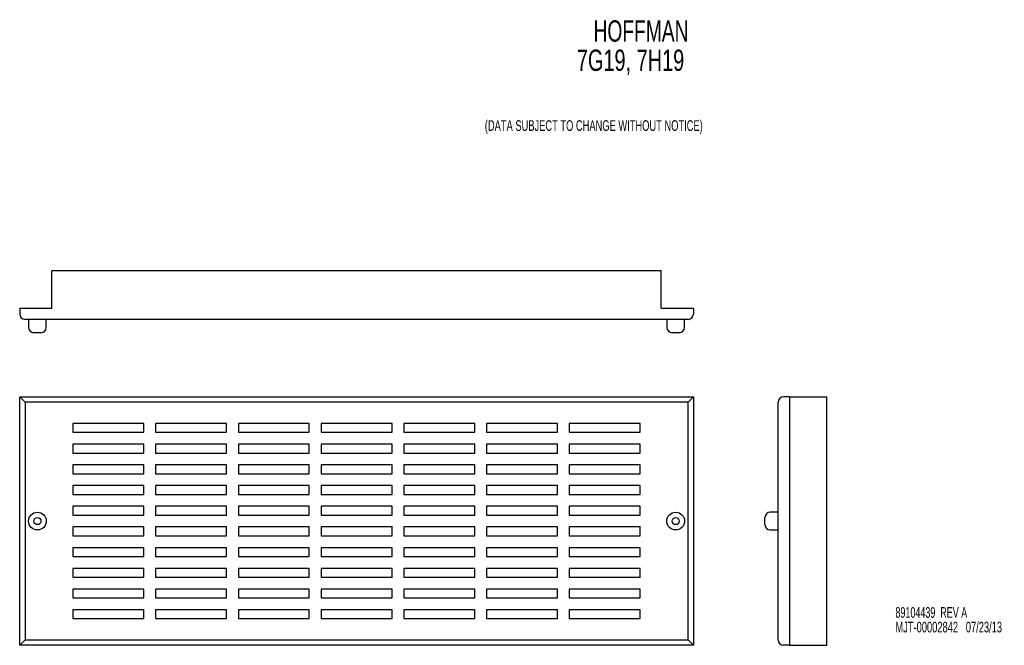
# Model space of a CAD drawing. Extents: x 1.9 to 29.7, y 2 to 19.6.
import ezdxf
from ezdxf.enums import TextEntityAlignment as Align

# ---------------------------------------------------------------- set-up
doc = ezdxf.new("R2010")
doc.units = 0
doc.layers.add('ACCESSORIES', color=11, linetype='CONTINUOUS')
doc.layers.add('TEXT', color=7, linetype='CONTINUOUS')

# ---------------------------------------------------------------- blocks, each defined once
blk = doc.blocks.new('SW_NOTE_1')
at = {"layer": 'TEXT', "color": 0}
for s, width, p in [('89104439  REV A', 0.63, (0, 0)), ('MJT-00002842   07/23/13', 0.654348, (0, -0.412))]:
    blk.add_text(s, height=0.3, dxfattribs=dict(at, width=width)).set_placement(p, align=Align.BOTTOM_LEFT)

msp = doc.modelspace()

# ---------------------------------------------------------------- linework, layer by layer
at = {"layer": 'ACCESSORIES', "linetype": 'CONTINUOUS'}
for p, q in [((20.037, 12.546), (2.849, 12.546)), ((2.849, 11.496), (2.849, 12.546)), ((20.037, 11.496), (20.037, 12.546)), ((1.943, 11.496), (2.849, 11.496)), ((1.943, 11.496), (1.943, 11.326)), ((20.037, 11.496), (20.943, 11.496)), ((20.943, 11.496), (20.943, 11.326)), ((20.793, 11.176), (2.093, 11.176)), ((2.193, 11.176), (2.193, 10.951)), ((2.693, 10.951), (2.693, 11.176)), ((20.193, 11.176), (20.193, 10.951)), ((20.693, 10.951), (20.693, 11.176)), ((2.543, 10.801), (2.343, 10.801)), ((20.543, 10.801), (20.343, 10.801)), ((2.093, 8.842), (1.943, 8.992)), ((1.943, 8.992), (20.943, 8.992)), ((1.943, 1.992), (1.943, 8.992)), ((20.943, 8.992), (20.793, 8.842)), ((20.943, 8.992), (20.943, 1.992)), ((23.655, 8.992), (23.485, 8.992)), ((23.655, 8.992), (23.655, 1.992)), ((23.655, 8.992), (24.705, 8.992)), ((24.705, 1.992), (24.705, 8.992)), ((2.093, 8.842), (2.093, 2.142)), ((20.793, 8.842), (2.093, 8.842)), ((20.793, 2.142), (20.793, 8.842)), ((23.335, 2.142), (23.335, 8.842)), ((5.443, 8.243), (3.443, 8.243)), ((3.443, 8.243), (3.443, 7.993)), ((5.443, 7.993), (5.443, 8.243)), ((7.776, 8.243), (5.776, 8.243)), ((5.776, 8.243), (5.776, 7.993)), ((7.776, 7.993), (7.776, 8.243)), ((10.11, 8.243), (8.11, 8.243)), ((8.11, 8.243), (8.11, 7.993)), ((10.11, 7.993), (10.11, 8.243)), ((12.443, 8.243), (10.443, 8.243)), ((10.443, 8.243), (10.443, 7.993)), ((12.443, 7.993), (12.443, 8.243)), ((14.776, 8.243), (12.776, 8.243)), ((12.776, 8.243), (12.776, 7.993)), ((14.776, 7.993), (14.776, 8.243)), ((17.11, 8.243), (15.11, 8.243)), ((15.11, 8.243), (15.11, 7.993)), ((17.11, 7.993), (17.11, 8.243)), ((19.443, 8.243), (17.443, 8.243)), ((17.443, 8.243), (17.443, 7.993)), ((19.443, 7.993), (19.443, 8.243)), ((3.443, 7.993), (5.443, 7.993)), ((5.776, 7.993), (7.776, 7.993)), ((8.11, 7.993), (10.11, 7.993)), ((10.443, 7.993), (12.443, 7.993)), ((12.776, 7.993), (14.776, 7.993)), ((15.11, 7.993), (17.11, 7.993)), ((17.443, 7.993), (19.443, 7.993)), ((5.443, 7.659), (3.443, 7.659)), ((3.443, 7.659), (3.443, 7.409)), ((5.443, 7.409), (5.443, 7.659)), ((7.776, 7.659), (5.776, 7.659)), ((5.776, 7.659), (5.776, 7.409)), ((7.776, 7.409), (7.776, 7.659)), ((10.11, 7.659), (8.11, 7.659)), ((8.11, 7.659), (8.11, 7.409)), ((10.11, 7.409), (10.11, 7.659)), ((12.443, 7.659), (10.443, 7.659)), ((10.443, 7.659), (10.443, 7.409)), ((12.443, 7.409), (12.443, 7.659)), ((14.776, 7.659), (12.776, 7.659)), ((12.776, 7.659), (12.776, 7.409)), ((14.776, 7.409), (14.776, 7.659)), ((17.11, 7.659), (15.11, 7.659)), ((15.11, 7.659), (15.11, 7.409)), ((17.11, 7.409), (17.11, 7.659)), ((19.443, 7.659), (17.443, 7.659)), ((17.443, 7.659), (17.443, 7.409)), ((19.443, 7.409), (19.443, 7.659)), ((3.443, 7.409), (5.443, 7.409)), ((5.776, 7.409), (7.776, 7.409)), ((8.11, 7.409), (10.11, 7.409)), ((10.443, 7.409), (12.443, 7.409)), ((12.776, 7.409), (14.776, 7.409)), ((15.11, 7.409), (17.11, 7.409)), ((17.443, 7.409), (19.443, 7.409)), ((5.443, 7.076), (3.443, 7.076)), ((3.443, 7.076), (3.443, 6.826)), ((5.443, 6.826), (5.443, 7.076)), ((7.776, 7.076), (5.776, 7.076)), ((5.776, 7.076), (5.776, 6.826)), ((7.776, 6.826), (7.776, 7.076)), ((10.11, 7.076), (8.11, 7.076)), ((8.11, 7.076), (8.11, 6.826)), ((10.11, 6.826), (10.11, 7.076)), ((12.443, 7.076), (10.443, 7.076)), ((10.443, 7.076), (10.443, 6.826)), ((12.443, 6.826), (12.443, 7.076)), ((14.776, 7.076), (12.776, 7.076)), ((12.776, 7.076), (12.776, 6.826)), ((14.776, 6.826), (14.776, 7.076)), ((17.11, 7.076), (15.11, 7.076)), ((15.11, 7.076), (15.11, 6.826)), ((17.11, 6.826), (17.11, 7.076)), ((19.443, 7.076), (17.443, 7.076)), ((17.443, 7.076), (17.443, 6.826)), ((19.443, 6.826), (19.443, 7.076)), ((3.443, 6.826), (5.443, 6.826)), ((5.776, 6.826), (7.776, 6.826)), ((8.11, 6.826), (10.11, 6.826)), ((10.443, 6.826), (12.443, 6.826)), ((12.776, 6.826), (14.776, 6.826)), ((15.11, 6.826), (17.11, 6.826)), ((17.443, 6.826), (19.443, 6.826)), ((5.443, 6.493), (3.443, 6.493)), ((3.443, 6.493), (3.443, 6.243)), ((5.443, 6.243), (5.443, 6.493)), ((7.776, 6.493), (5.776, 6.493)), ((5.776, 6.493), (5.776, 6.243)), ((7.776, 6.243), (7.776, 6.493)), ((10.11, 6.493), (8.11, 6.493)), ((8.11, 6.493), (8.11, 6.243)), ((10.11, 6.243), (10.11, 6.493)), ((12.443, 6.493), (10.443, 6.493)), ((10.443, 6.493), (10.443, 6.243)), ((12.443, 6.243), (12.443, 6.493)), ((14.776, 6.493), (12.776, 6.493)), ((12.776, 6.493), (12.776, 6.243)), ((14.776, 6.243), (14.776, 6.493)), ((17.11, 6.493), (15.11, 6.493)), ((15.11, 6.493), (15.11, 6.243)), ((17.11, 6.243), (17.11, 6.493)), ((19.443, 6.493), (17.443, 6.493)), ((17.443, 6.493), (17.443, 6.243)), ((19.443, 6.243), (19.443, 6.493)), ((3.443, 6.243), (5.443, 6.243)), ((5.776, 6.243), (7.776, 6.243)), ((8.11, 6.243), (10.11, 6.243)), ((10.443, 6.243), (12.443, 6.243)), ((12.776, 6.243), (14.776, 6.243)), ((15.11, 6.243), (17.11, 6.243)), ((17.443, 6.243), (19.443, 6.243)), ((5.443, 5.909), (3.443, 5.909)), ((3.443, 5.909), (3.443, 5.659)), ((5.443, 5.659), (5.443, 5.909)), ((7.776, 5.909), (5.776, 5.909)), ((5.776, 5.909), (5.776, 5.659)), ((7.776, 5.659), (7.776, 5.909)), ((10.11, 5.909), (8.11, 5.909)), ((8.11, 5.909), (8.11, 5.659)), ((10.11, 5.659), (10.11, 5.909)), ((12.443, 5.909), (10.443, 5.909)), ((10.443, 5.909), (10.443, 5.659)), ((12.443, 5.659), (12.443, 5.909)), ((14.776, 5.909), (12.776, 5.909)), ((12.776, 5.909), (12.776, 5.659)), ((14.776, 5.659), (14.776, 5.909)), ((17.11, 5.909), (15.11, 5.909)), ((15.11, 5.909), (15.11, 5.659)), ((17.11, 5.659), (17.11, 5.909)), ((19.443, 5.909), (17.443, 5.909)), ((17.443, 5.909), (17.443, 5.659)), ((19.443, 5.659), (19.443, 5.909)), ((3.443, 5.659), (5.443, 5.659)), ((5.776, 5.659), (7.776, 5.659)), ((8.11, 5.659), (10.11, 5.659)), ((10.443, 5.659), (12.443, 5.659)), ((12.776, 5.659), (14.776, 5.659)), ((15.11, 5.659), (17.11, 5.659)), ((17.443, 5.659), (19.443, 5.659)), ((22.96, 5.392), (22.96, 5.592)), ((23.335, 5.742), (23.11, 5.742)), ((5.443, 5.326), (3.443, 5.326)), ((3.443, 5.326), (3.443, 5.076)), ((5.443, 5.076), (5.443, 5.326)), ((7.776, 5.326), (5.776, 5.326)), ((5.776, 5.326), (5.776, 5.076)), ((7.776, 5.076), (7.776, 5.326)), ((10.11, 5.326), (8.11, 5.326)), ((8.11, 5.326), (8.11, 5.076)), ((10.11, 5.076), (10.11, 5.326)), ((12.443, 5.326), (10.443, 5.326)), ((10.443, 5.326), (10.443, 5.076)), ((12.443, 5.076), (12.443, 5.326)), ((14.776, 5.326), (12.776, 5.326)), ((12.776, 5.326), (12.776, 5.076)), ((14.776, 5.076), (14.776, 5.326)), ((17.11, 5.326), (15.11, 5.326)), ((15.11, 5.326), (15.11, 5.076)), ((17.11, 5.076), (17.11, 5.326)), ((19.443, 5.326), (17.443, 5.326)), ((17.443, 5.326), (17.443, 5.076)), ((19.443, 5.076), (19.443, 5.326)), ((3.443, 5.076), (5.443, 5.076)), ((5.776, 5.076), (7.776, 5.076)), ((8.11, 5.076), (10.11, 5.076)), ((10.443, 5.076), (12.443, 5.076)), ((12.776, 5.076), (14.776, 5.076)), ((15.11, 5.076), (17.11, 5.076)), ((17.443, 5.076), (19.443, 5.076)), ((23.11, 5.242), (23.335, 5.242)), ((5.443, 4.743), (3.443, 4.743)), ((3.443, 4.743), (3.443, 4.493)), ((5.443, 4.493), (5.443, 4.743)), ((7.776, 4.743), (5.776, 4.743)), ((5.776, 4.743), (5.776, 4.493)), ((7.776, 4.493), (7.776, 4.743)), ((10.11, 4.743), (8.11, 4.743)), ((8.11, 4.743), (8.11, 4.493)), ((10.11, 4.493), (10.11, 4.743)), ((12.443, 4.743), (10.443, 4.743)), ((10.443, 4.743), (10.443, 4.493)), ((12.443, 4.493), (12.443, 4.743)), ((14.776, 4.743), (12.776, 4.743)), ((12.776, 4.743), (12.776, 4.493)), ((14.776, 4.493), (14.776, 4.743)), ((17.11, 4.743), (15.11, 4.743)), ((15.11, 4.743), (15.11, 4.493)), ((17.11, 4.493), (17.11, 4.743)), ((19.443, 4.743), (17.443, 4.743)), ((17.443, 4.743), (17.443, 4.493)), ((19.443, 4.493), (19.443, 4.743)), ((3.443, 4.493), (5.443, 4.493)), ((5.776, 4.493), (7.776, 4.493)), ((8.11, 4.493), (10.11, 4.493)), ((10.443, 4.493), (12.443, 4.493)), ((12.776, 4.493), (14.776, 4.493)), ((15.11, 4.493), (17.11, 4.493)), ((17.443, 4.493), (19.443, 4.493)), ((3.443, 4.159), (3.443, 3.909)), ((5.443, 4.159), (3.443, 4.159)), ((3.443, 3.909), (5.443, 3.909)), ((5.443, 3.909), (5.443, 4.159)), ((7.776, 4.159), (5.776, 4.159)), ((5.776, 4.159), (5.776, 3.909)), ((5.776, 3.909), (7.776, 3.909)), ((7.776, 3.909), (7.776, 4.159)), ((10.11, 4.159), (8.11, 4.159)), ((8.11, 4.159), (8.11, 3.909)), ((8.11, 3.909), (10.11, 3.909)), ((10.11, 3.909), (10.11, 4.159)), ((12.443, 4.159), (10.443, 4.159)), ((10.443, 4.159), (10.443, 3.909)), ((10.443, 3.909), (12.443, 3.909)), ((12.443, 3.909), (12.443, 4.159)), ((14.776, 4.159), (12.776, 4.159)), ((12.776, 4.159), (12.776, 3.909)), ((12.776, 3.909), (14.776, 3.909)), ((14.776, 3.909), (14.776, 4.159)), ((17.11, 4.159), (15.11, 4.159)), ((15.11, 4.159), (15.11, 3.909)), ((15.11, 3.909), (17.11, 3.909)), ((17.11, 3.909), (17.11, 4.159)), ((19.443, 4.159), (17.443, 4.159)), ((17.443, 4.159), (17.443, 3.909)), ((17.443, 3.909), (19.443, 3.909)), ((19.443, 3.909), (19.443, 4.159)), ((3.443, 3.576), (3.443, 3.326)), ((5.443, 3.576), (3.443, 3.576)), ((5.443, 3.326), (5.443, 3.576)), ((5.776, 3.576), (5.776, 3.326)), ((7.776, 3.576), (5.776, 3.576)), ((7.776, 3.326), (7.776, 3.576)), ((8.11, 3.576), (8.11, 3.326)), ((10.11, 3.576), (8.11, 3.576)), ((10.11, 3.326), (10.11, 3.576)), ((10.443, 3.576), (10.443, 3.326)), ((12.443, 3.576), (10.443, 3.576)), ((12.443, 3.326), (12.443, 3.576)), ((12.776, 3.576), (12.776, 3.326)), ((14.776, 3.576), (12.776, 3.576)), ((14.776, 3.326), (14.776, 3.576)), ((15.11, 3.576), (15.11, 3.326)), ((17.11, 3.576), (15.11, 3.576)), ((17.11, 3.326), (17.11, 3.576)), ((17.443, 3.576), (17.443, 3.326)), ((19.443, 3.576), (17.443, 3.576)), ((19.443, 3.326), (19.443, 3.576)), ((3.443, 3.326), (5.443, 3.326)), ((5.776, 3.326), (7.776, 3.326)), ((8.11, 3.326), (10.11, 3.326)), ((10.443, 3.326), (12.443, 3.326)), ((12.776, 3.326), (14.776, 3.326)), ((15.11, 3.326), (17.11, 3.326)), ((17.443, 3.326), (19.443, 3.326)), ((5.443, 2.993), (3.443, 2.993)), ((3.443, 2.993), (3.443, 2.743)), ((5.443, 2.743), (5.443, 2.993)), ((7.776, 2.993), (5.776, 2.993)), ((5.776, 2.993), (5.776, 2.743)), ((7.776, 2.743), (7.776, 2.993)), ((8.11, 2.993), (8.11, 2.743)), ((10.11, 2.993), (8.11, 2.993)), ((10.11, 2.743), (10.11, 2.993)), ((10.443, 2.993), (10.443, 2.743)), ((12.443, 2.993), (10.443, 2.993)), ((12.443, 2.743), (12.443, 2.993)), ((12.776, 2.993), (12.776, 2.743)), ((14.776, 2.993), (12.776, 2.993)), ((14.776, 2.743), (14.776, 2.993)), ((15.11, 2.993), (15.11, 2.743)), ((17.11, 2.993), (15.11, 2.993)), ((17.11, 2.743), (17.11, 2.993)), ((17.443, 2.993), (17.443, 2.743)), ((19.443, 2.993), (17.443, 2.993)), ((19.443, 2.743), (19.443, 2.993)), ((3.443, 2.743), (5.443, 2.743)), ((5.776, 2.743), (7.776, 2.743)), ((8.11, 2.743), (10.11, 2.743)), ((10.443, 2.743), (12.443, 2.743)), ((12.776, 2.743), (14.776, 2.743)), ((15.11, 2.743), (17.11, 2.743)), ((17.443, 2.743), (19.443, 2.743)), ((2.093, 2.142), (1.943, 1.992)), ((20.943, 1.992), (1.943, 1.992)), ((2.093, 2.142), (20.793, 2.142)), ((20.943, 1.992), (20.793, 2.142)), ((23.655, 1.992), (23.485, 1.992)), ((23.655, 1.992), (24.705, 1.992))]:
    msp.add_line(p, q, dxfattribs=at)
for centre, radius in [((2.443, 5.492), 0.25), ((2.443, 5.492), 0.1), ((20.443, 5.492), 0.25), ((20.443, 5.492), 0.1)]:
    msp.add_circle(centre, radius, dxfattribs=at)
for centre, start, end in [((2.093, 11.326), 180, 270), ((20.793, 11.326), 270, 0), ((2.343, 10.951), 180, 270), ((2.543, 10.951), 270, 0), ((20.343, 10.951), 180, 270), ((20.543, 10.951), 270, 0), ((23.485, 8.842), 90, 180), ((23.11, 5.592), 90, 180), ((23.11, 5.392), 180, 270), ((23.485, 2.142), 180, 270)]:
    msp.add_arc(centre, 0.15, start, end, dxfattribs=at)

# ---------------------------------------------------------------- block references
at = {"layer": 'TEXT'}
msp.add_blockref('SW_NOTE_1', (26.641, 2.677), dxfattribs=at)

# ---------------------------------------------------------------- texts
at = {"layer": 'TEXT', "color": 0}
for s, width, p in [('HOFFMAN', 0.675, (18.127, 18.822)), ('7G19, 7H19', 0.7, (17.656, 17.998))]:
    msp.add_text(s, height=0.6, dxfattribs=dict(at, width=width)).set_placement(p, align=Align.BOTTOM_LEFT)
at = {"layer": 'TEXT', "width": 0.655128}
msp.add_text('(DATA SUBJECT TO CHANGE WITHOUT NOTICE)', height=0.3, dxfattribs=at).set_placement((15.06, 16.397), align=Align.BOTTOM_LEFT)

doc.saveas('drawing.dxf')
